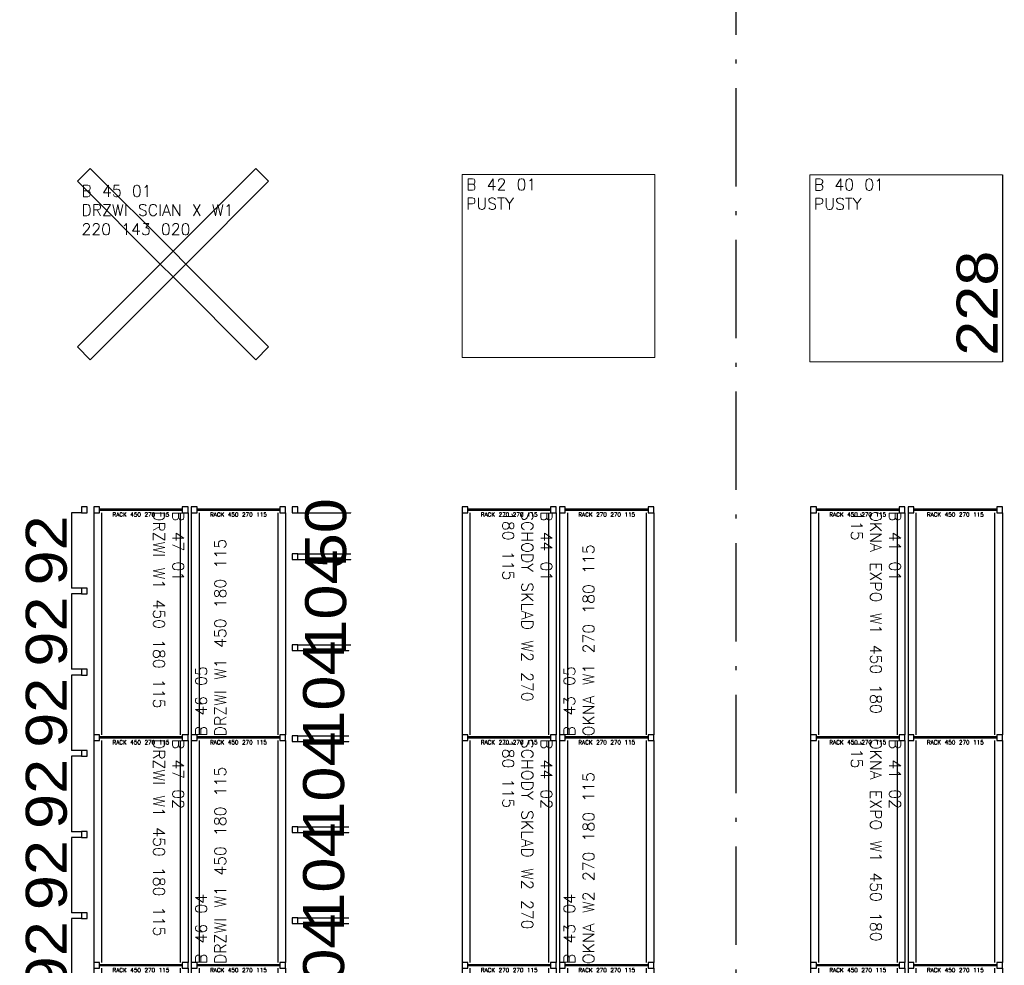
# Model space of a CAD drawing. Extents: x 153948 to 285449, y -89387 to -60195.
# Tile 41 of 100: x 255086 to 256287, y -79859 to -78706. Entities that reach past the tile are written whole.
import ezdxf

# ---------------------------------------------------------------- set-up
doc = ezdxf.new("R2010")
doc.units = 0
doc.header["$LTSCALE"] = 100
doc.header["$MEASUREMENT"] = 0
doc.header["$PDMODE"] = 1
doc.linetypes.add('ACAD_ISO10W100', pattern=[18.5, 12, -3, 0.5, -3])
doc.layers.get('0').update_dxf_attribs({"linetype": 'CONTINUOUS'})
doc.layers.get('DEFPOINTS').update_dxf_attribs({"linetype": 'CONTINUOUS'})
for name, color, linetype in [('G DRZWI 220', 5, 'CONTINUOUS'), ('OSIE', 8, 'ACAD_ISO10W100'), ('R450', 1, 'CONTINUOUS'), ('RS Minimasa VBA', 7, 'CONTINUOUS'), ('RS REGAŁY', 7, 'CONTINUOUS')]:
    doc.layers.add(name, color=color, linetype=linetype)
doc.layers.add('RAK 140', color=2, linetype='CONTINUOUS', lineweight=9)
doc.styles.add('arial', font='arial.ttf', dxfattribs={"width": 1.1})
doc.styles.get("Standard").update_dxf_attribs({"font": 'txt.shx'})
doc.dimstyles.new('srodek', dxfattribs={"dimscale": 100, "dimtxt": 0.5, "dimasz": 0.002, "dimexe": 0, "dimexo": 0, "dimgap": 0.05, "dimtad": 1, "dimjust": 2, "dimrnd": 0.5, "dimzin": 12, "dimtxsty": 'arial', "dimblk": 'ARCHTICK', "dimcen": 0.002, "dimclrt": 7, "dimazin": 0, "dimtfac": 1, "dimtix": 1, "dimtofl": 0, "dimtmove": 2, "dimatfit": 3, "dimldrblk": 'DOT', "dimfxl": 1, "dimtolj": 1, "dimtzin": 0, "dimarcsym": 0})

# ---------------------------------------------------------------- blocks, each defined once
blk = doc.blocks.new('_ARCHTICK')
at = {"color": 0, "linetype": 'ByBlock', "const_width": 0.15}
blk.add_lwpolyline([(-0.5, -0.5), (0.5, 0.5)], dxfattribs=at)
blk = doc.blocks.new('*D765')
at = {"layer": 'DEFPOINTS', "color": 0, "transparency": 16777216}
for p in [(256285.1, -78895.4), (256285.1, -79123.4), (256285.1, -79123.4)]:
    blk.add_point(p, dxfattribs=at)
at = {"layer": 'RAK 140', "color": 0, "lineweight": -2, "transparency": 16777216}
blk.add_line((256285.1, -78895.4), (256285.1, -79123.4), dxfattribs=at)
at = {"layer": 'RAK 140', "color": 0, "lineweight": -2, "transparency": 16777216, "xscale": 0.2, "yscale": 0.2, "zscale": 0.2}
for p, rotation in [((256285.1, -78895.4), 90), ((256285.1, -79123.4), 270)]:
    blk.add_blockref('_ARCHTICK', p, dxfattribs=dict(at, rotation=rotation))
at = {"layer": 'RAK 140', "color": 7, "transparency": 16777216, "insert": (256254.6, -79051.9), "char_height": 50, "attachment_point": 5, "rotation": 90, "style": 'arial'}
blk.add_mtext('\\A1;228', dxfattribs=at)
blk = doc.blocks.new('_Dot')
at = {"color": 0, "linetype": 'ByBlock', "lineweight": -2}
blk.add_line((-0.5, 0), (-1, 0), dxfattribs=at)
at = {"color": 0, "linetype": 'ByBlock', "const_width": 0.5}
blk.add_lwpolyline([(-0.25, 0, 1), (0.25, 0, 1)], format="xyb", close=True, dxfattribs=at)
blk = doc.blocks.new('*D727')
at = {"layer": 'DEFPOINTS', "color": 0, "transparency": 16777216}
for p in [(255161.7, -79802.4), (255149.7, -79894.4), (255161.7, -79894.4)]:
    blk.add_point(p, dxfattribs=at)
at = {"layer": 'R450', "color": 0, "lineweight": -2, "transparency": 16777216}
for p, q in [((255161.7, -79802.4), (255149.7, -79802.4)), ((255149.7, -79802.4), (255149.7, -79894.4)), ((255161.7, -79894.4), (255149.7, -79894.4))]:
    blk.add_line(p, q, dxfattribs=at)
at = {"layer": 'R450', "color": 0, "lineweight": -2, "transparency": 16777216, "xscale": 0.2, "yscale": 0.2, "zscale": 0.2}
for p, rotation in [((255149.7, -79802.4), 90), ((255149.7, -79894.4), 270)]:
    blk.add_blockref('_ARCHTICK', p, dxfattribs=dict(at, rotation=rotation))
at = {"layer": 'R450', "color": 7, "transparency": 16777216, "insert": (255119.1, -79848.4), "char_height": 50, "attachment_point": 5, "rotation": 90, "style": 'arial'}
blk.add_mtext('\\A1;92', dxfattribs=at)
blk = doc.blocks.new('*D728')
at = {"layer": 'DEFPOINTS', "color": 0, "transparency": 16777216}
for p in [(255161.7, -79703.4), (255149.7, -79795.4), (255161.7, -79795.4)]:
    blk.add_point(p, dxfattribs=at)
at = {"layer": 'R450', "color": 0, "lineweight": -2, "transparency": 16777216}
for p, q in [((255161.7, -79703.4), (255149.7, -79703.4)), ((255149.7, -79703.4), (255149.7, -79795.4)), ((255161.7, -79795.4), (255149.7, -79795.4))]:
    blk.add_line(p, q, dxfattribs=at)
at = {"layer": 'R450', "color": 0, "lineweight": -2, "transparency": 16777216, "xscale": 0.2, "yscale": 0.2, "zscale": 0.2}
for p, rotation in [((255149.7, -79703.4), 90), ((255149.7, -79795.4), 270)]:
    blk.add_blockref('_ARCHTICK', p, dxfattribs=dict(at, rotation=rotation))
at = {"layer": 'R450', "color": 7, "transparency": 16777216, "insert": (255119.1, -79749.4), "char_height": 50, "attachment_point": 5, "rotation": 90, "style": 'arial'}
blk.add_mtext('\\A1;92', dxfattribs=at)
blk = doc.blocks.new('*D729')
at = {"layer": 'DEFPOINTS', "color": 0, "transparency": 16777216}
for p in [(255161.7, -79604.4), (255149.7, -79696.4), (255161.7, -79696.4)]:
    blk.add_point(p, dxfattribs=at)
at = {"layer": 'R450', "color": 0, "lineweight": -2, "transparency": 16777216}
for p, q in [((255161.7, -79604.4), (255149.7, -79604.4)), ((255149.7, -79604.4), (255149.7, -79696.4)), ((255161.7, -79696.4), (255149.7, -79696.4))]:
    blk.add_line(p, q, dxfattribs=at)
at = {"layer": 'R450', "color": 0, "lineweight": -2, "transparency": 16777216, "xscale": 0.2, "yscale": 0.2, "zscale": 0.2}
for p, rotation in [((255149.7, -79604.4), 90), ((255149.7, -79696.4), 270)]:
    blk.add_blockref('_ARCHTICK', p, dxfattribs=dict(at, rotation=rotation))
at = {"layer": 'R450', "color": 7, "transparency": 16777216, "insert": (255119.1, -79650.4), "char_height": 50, "attachment_point": 5, "rotation": 90, "style": 'arial'}
blk.add_mtext('\\A1;92', dxfattribs=at)
blk = doc.blocks.new('*D730')
at = {"layer": 'DEFPOINTS', "color": 0, "transparency": 16777216}
for p in [(255161.7, -79505.4), (255149.7, -79597.4), (255161.7, -79597.4)]:
    blk.add_point(p, dxfattribs=at)
at = {"layer": 'R450', "color": 0, "lineweight": -2, "transparency": 16777216}
for p, q in [((255161.7, -79505.4), (255149.7, -79505.4)), ((255149.7, -79505.4), (255149.7, -79597.4)), ((255161.7, -79597.4), (255149.7, -79597.4))]:
    blk.add_line(p, q, dxfattribs=at)
at = {"layer": 'R450', "color": 0, "lineweight": -2, "transparency": 16777216, "xscale": 0.2, "yscale": 0.2, "zscale": 0.2}
for p, rotation in [((255149.7, -79505.4), 90), ((255149.7, -79597.4), 270)]:
    blk.add_blockref('_ARCHTICK', p, dxfattribs=dict(at, rotation=rotation))
at = {"layer": 'R450', "color": 7, "transparency": 16777216, "insert": (255119.1, -79551.4), "char_height": 50, "attachment_point": 5, "rotation": 90, "style": 'arial'}
blk.add_mtext('\\A1;92', dxfattribs=at)
blk = doc.blocks.new('*D731')
at = {"layer": 'DEFPOINTS', "color": 0, "transparency": 16777216}
for p in [(255161.7, -79406.4), (255149.7, -79498.4), (255161.7, -79498.4)]:
    blk.add_point(p, dxfattribs=at)
at = {"layer": 'R450', "color": 0, "lineweight": -2, "transparency": 16777216}
for p, q in [((255161.7, -79406.4), (255149.7, -79406.4)), ((255149.7, -79406.4), (255149.7, -79498.4)), ((255161.7, -79498.4), (255149.7, -79498.4))]:
    blk.add_line(p, q, dxfattribs=at)
at = {"layer": 'R450', "color": 0, "lineweight": -2, "transparency": 16777216, "xscale": 0.2, "yscale": 0.2, "zscale": 0.2}
for p, rotation in [((255149.7, -79406.4), 90), ((255149.7, -79498.4), 270)]:
    blk.add_blockref('_ARCHTICK', p, dxfattribs=dict(at, rotation=rotation))
at = {"layer": 'R450', "color": 7, "transparency": 16777216, "insert": (255119.1, -79452.4), "char_height": 50, "attachment_point": 5, "rotation": 90, "style": 'arial'}
blk.add_mtext('\\A1;92', dxfattribs=at)
blk = doc.blocks.new('*D732')
at = {"layer": 'DEFPOINTS', "color": 0, "transparency": 16777216}
for p in [(255161.7, -79307.4), (255149.7, -79399.4), (255161.7, -79399.4)]:
    blk.add_point(p, dxfattribs=at)
at = {"layer": 'R450', "color": 0, "lineweight": -2, "transparency": 16777216}
for p, q in [((255161.7, -79307.4), (255149.7, -79307.4)), ((255149.7, -79307.4), (255149.7, -79399.4)), ((255161.7, -79399.4), (255149.7, -79399.4))]:
    blk.add_line(p, q, dxfattribs=at)
at = {"layer": 'R450', "color": 0, "lineweight": -2, "transparency": 16777216, "xscale": 0.2, "yscale": 0.2, "zscale": 0.2}
for p, rotation in [((255149.7, -79307.4), 90), ((255149.7, -79399.4), 270)]:
    blk.add_blockref('_ARCHTICK', p, dxfattribs=dict(at, rotation=rotation))
at = {"layer": 'R450', "color": 7, "transparency": 16777216, "insert": (255119.1, -79353.4), "char_height": 50, "attachment_point": 5, "rotation": 90, "style": 'arial'}
blk.add_mtext('\\A1;92', dxfattribs=at)
blk = doc.blocks.new('*D797')
at = {"layer": 'DEFPOINTS', "color": 0, "transparency": 16777216}
for p in [(255425.7, -79364.4), (255425.7, -79468.4), (255490.4, -79468.4)]:
    blk.add_point(p, dxfattribs=at)
at = {"layer": 'R450', "color": 0, "lineweight": -2, "transparency": 16777216}
for p, q in [((255425.7, -79364.4), (255490.4, -79364.4)), ((255490.4, -79364.4), (255490.4, -79364.2)), ((255425.7, -79468.4), (255490.4, -79468.4)), ((255490.4, -79468.4), (255490.4, -79468.6))]:
    blk.add_line(p, q, dxfattribs=at)
at = {"layer": 'R450', "color": 0, "lineweight": -2, "transparency": 16777216, "xscale": 0.2, "yscale": 0.2, "zscale": 0.2}
for p, rotation in [((255490.4, -79364.4), 270), ((255490.4, -79468.4), 90)]:
    blk.add_blockref('_ARCHTICK', p, dxfattribs=dict(at, rotation=rotation))
at = {"layer": 'R450', "color": 7, "transparency": 16777216, "insert": (255459.9, -79416.4), "char_height": 50, "attachment_point": 5, "rotation": 90, "style": 'arial'}
blk.add_mtext('\\A1;104', dxfattribs=at)
blk = doc.blocks.new('*D798')
at = {"layer": 'DEFPOINTS', "color": 0, "transparency": 16777216}
for p in [(255425.7, -79475.4), (255425.7, -79579.4), (255487.9, -79579.4)]:
    blk.add_point(p, dxfattribs=at)
at = {"layer": 'R450', "color": 0, "lineweight": -2, "transparency": 16777216}
for p, q in [((255425.7, -79475.4), (255487.9, -79475.4)), ((255487.9, -79475.4), (255487.9, -79475.2)), ((255425.7, -79579.4), (255487.9, -79579.4)), ((255487.9, -79579.4), (255487.9, -79579.6))]:
    blk.add_line(p, q, dxfattribs=at)
at = {"layer": 'R450', "color": 0, "lineweight": -2, "transparency": 16777216, "xscale": 0.2, "yscale": 0.2, "zscale": 0.2}
for p, rotation in [((255487.9, -79475.4), 270), ((255487.9, -79579.4), 90)]:
    blk.add_blockref('_ARCHTICK', p, dxfattribs=dict(at, rotation=rotation))
at = {"layer": 'R450', "color": 7, "transparency": 16777216, "insert": (255457.4, -79527.4), "char_height": 50, "attachment_point": 5, "rotation": 90, "style": 'arial'}
blk.add_mtext('\\A1;104', dxfattribs=at)
blk = doc.blocks.new('*D733')
at = {"layer": 'DEFPOINTS', "color": 0, "transparency": 16777216}
for p in [(255425.7, -79586.4), (255425.7, -79690.4), (255487.9, -79690.4)]:
    blk.add_point(p, dxfattribs=at)
at = {"layer": 'R450', "color": 0, "lineweight": -2, "transparency": 16777216}
for p, q in [((255425.7, -79586.4), (255487.9, -79586.4)), ((255487.9, -79586.4), (255487.9, -79586.2)), ((255425.7, -79690.4), (255487.9, -79690.4)), ((255487.9, -79690.4), (255487.9, -79690.6))]:
    blk.add_line(p, q, dxfattribs=at)
at = {"layer": 'R450', "color": 0, "lineweight": -2, "transparency": 16777216, "xscale": 0.2, "yscale": 0.2, "zscale": 0.2}
for p, rotation in [((255487.9, -79586.4), 270), ((255487.9, -79690.4), 90)]:
    blk.add_blockref('_ARCHTICK', p, dxfattribs=dict(at, rotation=rotation))
at = {"layer": 'R450', "color": 7, "transparency": 16777216, "insert": (255457.4, -79638.4), "char_height": 50, "attachment_point": 5, "rotation": 90, "style": 'arial'}
blk.add_mtext('\\A1;104', dxfattribs=at)
blk = doc.blocks.new('*D734')
at = {"layer": 'DEFPOINTS', "color": 0, "transparency": 16777216}
for p in [(255425.7, -79697.4), (255425.7, -79801.4), (255487.9, -79801.4)]:
    blk.add_point(p, dxfattribs=at)
at = {"layer": 'R450', "color": 0, "lineweight": -2, "transparency": 16777216}
for p, q in [((255425.7, -79697.4), (255487.9, -79697.4)), ((255487.9, -79697.4), (255487.9, -79697.2)), ((255425.7, -79801.4), (255487.9, -79801.4)), ((255487.9, -79801.4), (255487.9, -79801.6))]:
    blk.add_line(p, q, dxfattribs=at)
at = {"layer": 'R450', "color": 0, "lineweight": -2, "transparency": 16777216, "xscale": 0.2, "yscale": 0.2, "zscale": 0.2}
for p, rotation in [((255487.9, -79697.4), 270), ((255487.9, -79801.4), 90)]:
    blk.add_blockref('_ARCHTICK', p, dxfattribs=dict(at, rotation=rotation))
at = {"layer": 'R450', "color": 7, "transparency": 16777216, "insert": (255457.4, -79749.4), "char_height": 50, "attachment_point": 5, "rotation": 90, "style": 'arial'}
blk.add_mtext('\\A1;104', dxfattribs=at)
blk = doc.blocks.new('*D735')
at = {"layer": 'DEFPOINTS', "color": 0, "transparency": 16777216}
for p in [(255425.7, -79808.4), (255425.7, -79912.4), (255487.9, -79912.4)]:
    blk.add_point(p, dxfattribs=at)
at = {"layer": 'R450', "color": 0, "lineweight": -2, "transparency": 16777216}
for p, q in [((255425.7, -79808.4), (255487.9, -79808.4)), ((255487.9, -79808.4), (255487.9, -79808.2)), ((255425.7, -79912.4), (255487.9, -79912.4)), ((255487.9, -79912.4), (255487.9, -79912.6))]:
    blk.add_line(p, q, dxfattribs=at)
at = {"layer": 'R450', "color": 0, "lineweight": -2, "transparency": 16777216, "xscale": 0.2, "yscale": 0.2, "zscale": 0.2}
for p, rotation in [((255487.9, -79808.4), 270), ((255487.9, -79912.4), 90)]:
    blk.add_blockref('_ARCHTICK', p, dxfattribs=dict(at, rotation=rotation))
at = {"layer": 'R450', "color": 7, "transparency": 16777216, "insert": (255457.4, -79860.4), "char_height": 50, "attachment_point": 5, "rotation": 90, "style": 'arial'}
blk.add_mtext('\\A1;104', dxfattribs=at)
blk = doc.blocks.new('*D743')
at = {"layer": 'DEFPOINTS', "color": 0, "transparency": 16777216}
for p in [(255425.7, -79307.4), (255425.7, -79357.4), (255490.4, -79357.4)]:
    blk.add_point(p, dxfattribs=at)
at = {"layer": 'R450', "color": 0, "lineweight": -2, "transparency": 16777216}
for p, q in [((255425.7, -79307.4), (255490.4, -79307.4)), ((255490.4, -79307.4), (255490.4, -79307.2)), ((255425.7, -79357.4), (255490.4, -79357.4)), ((255490.4, -79357.4), (255490.4, -79357.6))]:
    blk.add_line(p, q, dxfattribs=at)
at = {"layer": 'R450', "color": 0, "lineweight": -2, "transparency": 16777216, "xscale": 0.2, "yscale": 0.2, "zscale": 0.2}
for p, rotation in [((255490.4, -79307.4), 270), ((255490.4, -79357.4), 90)]:
    blk.add_blockref('_ARCHTICK', p, dxfattribs=dict(at, rotation=rotation))
at = {"layer": 'R450', "color": 7, "transparency": 16777216, "insert": (255459.9, -79332.4), "char_height": 50, "attachment_point": 5, "rotation": 90, "style": 'arial'}
blk.add_mtext('\\A1;50', dxfattribs=at)
blk = doc.blocks.new('RACK 450 270 115')
at = {"color": 1}
for p, q in [((7, 115), (277.8, 115)), ((2.75, 108), (2.75, 7)), ((4.25, 108), (4.25, 7)), ((7, 105.5), (277.8, 105.5)), ((7, 9.5), (277.8, 9.5)), ((7, 0), (277.8, 0))]:
    blk.add_line(p, q, dxfattribs=at)
for points in [[(0, 108), (7, 108), (7, 115), (0, 115)], [(0, 0), (7, 0), (7, 7), (0, 7)]]:
    blk.add_lwpolyline(points, close=True, dxfattribs=at)
at = {"color": 1, "insert": (9.25, 57.5), "char_height": 5, "width": 101, "attachment_point": 5, "rotation": 90}
blk.add_mtext('RACK 450 270 115', dxfattribs=at)
blk = doc.blocks.new('RACK 270 270 115')
at = {"color": 5}
for p, q in [((7, 115), (277.8, 115)), ((2.75, 108), (2.75, 7)), ((4.25, 108), (4.25, 7)), ((7, 105.5), (277.8, 105.5)), ((7, 9.5), (277.8, 9.5)), ((7, 0), (277.8, 0))]:
    blk.add_line(p, q, dxfattribs=at)
for points in [[(0, 108), (7, 108), (7, 115), (0, 115)], [(0, 0), (7, 0), (7, 7), (0, 7)]]:
    blk.add_lwpolyline(points, close=True, dxfattribs=at)
at = {"color": 5, "insert": (9.25, 57.5), "char_height": 5, "width": 101, "attachment_point": 5, "rotation": 90}
blk.add_mtext('RACK 270 270 115', dxfattribs=at)

msp = doc.modelspace()

# ---------------------------------------------------------------- linework, layer by layer
at = {"layer": 'G DRZWI 220', "lineweight": -3}
for points in [[(255273.35, -78988.56), (255257.79, -79004.12), (255156.68, -78903), (255172.23, -78887.45)], [(255273.35, -78988.56), (255257.79, -79004.12), (255156.68, -78903), (255172.23, -78887.45)], [(255374.46, -78887.45), (255390.02, -78903), (255288.9, -79004.12), (255273.35, -78988.56)], [(255374.46, -78887.45), (255390.02, -78903), (255288.9, -79004.12), (255273.35, -78988.56)], [(255172.23, -79120.79), (255156.68, -79105.23), (255257.79, -79004.12), (255273.35, -79019.67)], [(255172.23, -79120.79), (255156.68, -79105.23), (255257.79, -79004.12), (255273.35, -79019.67)], [(255390.02, -79105.23), (255374.46, -79120.79), (255273.35, -79019.67), (255288.9, -79004.12)], [(255390.02, -79105.23), (255374.46, -79120.79), (255273.35, -79019.67), (255288.9, -79004.12)]]:
    msp.add_lwpolyline(points, close=True, dxfattribs=at)
at = {"layer": 'OSIE', "ltscale": 0.1}
msp.add_line((255960.4, -86679.55), (255960.4, -73374.65), dxfattribs=at)
at = {"layer": 'R450'}
for points in [[(255168.68, -79300.37), (255161.68, -79300.37), (255161.68, -79307.37), (255168.68, -79307.37)], [(255425.68, -79300.37), (255418.68, -79300.37), (255418.68, -79307.37), (255425.68, -79307.37)], [(255425.68, -79357.37), (255418.68, -79357.37), (255418.68, -79364.37), (255425.68, -79364.37)], [(255168.68, -79399.37), (255161.68, -79399.37), (255161.68, -79406.37), (255168.68, -79406.37)], [(255425.68, -79468.37), (255418.68, -79468.37), (255418.68, -79475.37), (255425.68, -79475.37)], [(255168.68, -79498.37), (255161.68, -79498.37), (255161.68, -79505.37), (255168.68, -79505.37)], [(255425.68, -79579.37), (255418.68, -79579.37), (255418.68, -79586.37), (255425.68, -79586.37)], [(255168.68, -79597.37), (255161.68, -79597.37), (255161.68, -79604.37), (255168.68, -79604.37)], [(255425.68, -79690.37), (255418.68, -79690.37), (255418.68, -79697.37), (255425.68, -79697.37)], [(255168.68, -79696.37), (255161.68, -79696.37), (255161.68, -79703.37), (255168.68, -79703.37)], [(255168.68, -79795.37), (255161.68, -79795.37), (255161.68, -79802.37), (255168.68, -79802.37)], [(255425.68, -79801.37), (255418.68, -79801.37), (255418.68, -79808.37), (255425.68, -79808.37)]]:
    msp.add_lwpolyline(points, close=True, dxfattribs=at)
at = {"layer": 'RAK 140'}
for points in [[(255625.92, -78895.12), (255860.92, -78895.12), (255860.92, -79118.12), (255625.92, -79118.12)], [(256050.13, -79123.37), (256285.13, -79123.37), (256285.13, -78895.37), (256050.13, -78895.37)]]:
    msp.add_lwpolyline(points, close=True, dxfattribs=at)

# ---------------------------------------------------------------- block references
at = {"layer": 'RS REGAŁY', "rotation": 270}
for name, p in [('RACK 450 270 115', (255176.68, -79300.37)), ('RACK 450 270 115', (255295.68, -79300.37)), ('RACK 270 270 115', (255625.92, -79300.37)), ('RACK 270 270 115', (255744.92, -79300.37)), ('RACK 450 270 115', (256051.13, -79300.37)), ('RACK 450 270 115', (256170.13, -79300.37)), ('RACK 450 270 115', (255176.68, -79578.17)), ('RACK 450 270 115', (255295.68, -79578.17)), ('RACK 270 270 115', (255625.92, -79578.17)), ('RACK 270 270 115', (255744.92, -79578.17)), ('RACK 450 270 115', (256051.13, -79578.17)), ('RACK 450 270 115', (256170.13, -79578.17)), ('RACK 450 270 115', (255176.68, -79855.97)), ('RACK 450 270 115', (255295.68, -79855.97)), ('RACK 270 270 115', (255625.92, -79855.97)), ('RACK 270 270 115', (255744.92, -79855.97)), ('RACK 450 270 115', (256051.13, -79855.97)), ('RACK 450 270 115', (256170.13, -79855.97))]:
    msp.add_blockref(name, p, dxfattribs=at)

# ---------------------------------------------------------------- texts
at = {"layer": 'RS Minimasa VBA', "char_height": 14, "attachment_point": 1}
for s, insert, width in [('B 45 01^M^JDRZWI SCIAN X W1 220 143 020', (255161.68, -78908), 228.3452), ('B 42 01^M^JPUSTY', (255630.92, -78900.12), 230), ('B 40 01^M^JPUSTY', (256055.13, -78900.37), 230)]:
    msp.add_mtext(s, dxfattribs=dict(at, insert=insert, width=width))
at = {"layer": 'RS Minimasa VBA', "char_height": 14, "width": 272.8, "attachment_point": 1}
for s, insert, rotation in [('B 47 01^M^JDRZWI W1 450 180 115', (255286.68, -79305.37), 270), ('B 44 01^M^JSCHODY SKLAD W2 270 180 115', (255735.92, -79305.37), 270), ('B 41 01^M^JOKNA EXPO W1 450 180 115', (256161.13, -79305.37), 270), ('B 46 05^M^JDRZWI W1 450 180 115', (255300.68, -79580.17), 90), ('B 43 05^M^JOKNA W1 270 180 115', (255749.92, -79580.17), 90), ('B 44 02^M^JSCHODY SKLAD W2 270 180 115', (255735.92, -79583.17), 270), ('B 47 02^M^JDRZWI W1 450 180 115', (255286.68, -79583.17), 270), ('B 41 02^M^JOKNA EXPO W1 450 180 115', (256161.13, -79583.17), 270), ('B 46 04^M^JDRZWI W1 450 180 115', (255300.68, -79857.97), 90), ('B 43 04^M^JOKNA W2 270 180 115', (255749.92, -79857.97), 90)]:
    msp.add_mtext(s, dxfattribs=dict(at, insert=insert, rotation=rotation))

# ---------------------------------------------------------------- dimensions: what is measured, and where the dimension line sits
at = {"layer": 'R450'}
for base, p1, p2, picture, middle in [((255490.42, -79357.37), (255425.68, -79307.37), (255425.68, -79357.37), '*D743', (255459.89, -79332.37)), ((255149.66, -79399.37), (255161.68, -79307.37), (255161.68, -79399.37), '*D732', (255119.14, -79353.37)), ((255490.42, -79468.37), (255425.68, -79364.37), (255425.68, -79468.37), '*D797', (255459.89, -79416.37)), ((255149.66, -79498.37), (255161.68, -79406.37), (255161.68, -79498.37), '*D731', (255119.14, -79452.37)), ((255487.93, -79579.37), (255425.68, -79475.37), (255425.68, -79579.37), '*D798', (255457.4, -79527.37)), ((255149.66, -79597.37), (255161.68, -79505.37), (255161.68, -79597.37), '*D730', (255119.14, -79551.37)), ((255487.93, -79690.37), (255425.68, -79586.37), (255425.68, -79690.37), '*D733', (255457.4, -79638.37)), ((255149.66, -79696.37), (255161.68, -79604.37), (255161.68, -79696.37), '*D729', (255119.14, -79650.37)), ((255149.66, -79795.37), (255161.68, -79703.37), (255161.68, -79795.37), '*D728', (255119.14, -79749.37)), ((255487.93, -79801.37), (255425.68, -79697.37), (255425.68, -79801.37), '*D734', (255457.4, -79749.37)), ((255149.66, -79894.37), (255161.68, -79802.37), (255161.68, -79894.37), '*D727', (255119.14, -79848.37)), ((255487.93, -79912.37), (255425.68, -79808.37), (255425.68, -79912.37), '*D735', (255457.4, -79860.37))]:
    dim = msp.add_linear_dim(base=base, p1=p1, p2=p2, angle=90, dimstyle='srodek', override={"dimdec": 0, "dimrnd": 0, "dimtdec": 0, "dimfxl": 24, "dimfxlon": 1}, dxfattribs=at)
    dim.commit()
    dim.dimension.update_dxf_attribs({"geometry": picture, "text_midpoint": middle})
at = {"layer": 'RAK 140'}
dim = msp.add_linear_dim(base=(256285.13, -79123.37), p1=(256285.13, -78895.37), p2=(256285.13, -79123.37), angle=90, dimstyle='srodek', override={"dimdec": 0, "dimrnd": 0, "dimtdec": 0, "dimfxl": 24, "dimfxlon": 1}, dxfattribs=at)
dim.commit()
dim.dimension.update_dxf_attribs({"geometry": '*D765', "text_midpoint": (256254.6, -79051.89)})

doc.saveas('drawing.dxf')
